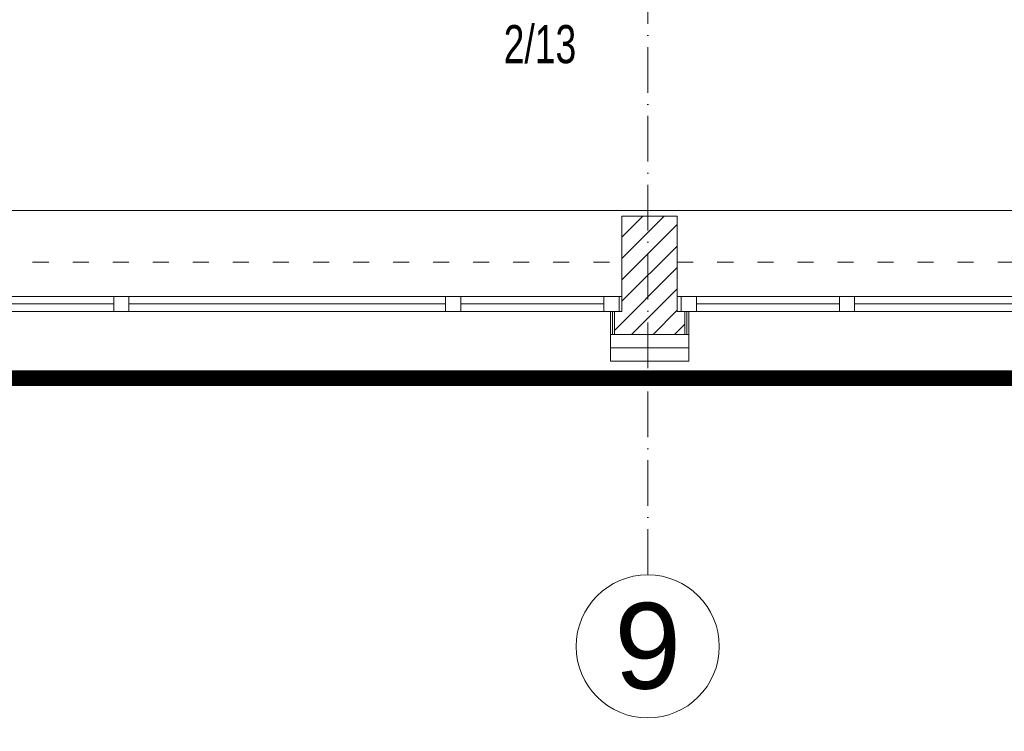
# Model space of a CAD drawing. Header units: millimetres. Extents: x 167773 to 185035, y -114105 to -66770.
# Tile 31 of 114: x 174283 to 174799, y -97294 to -96921. Entities that reach past the tile are written whole.
import ezdxf
from ezdxf.enums import TextEntityAlignment as Align

# ---------------------------------------------------------------- set-up
doc = ezdxf.new("R2010")
doc.units = ezdxf.units.MM
for name, pattern in [('ACAD_ISO03W100', [30, 12, -18]), ('ACAD_ISO10W100', [18, 12, -3, 0, -3]), ('DASHED', [0.75, 0.5, -0.25])]:
    doc.linetypes.add(name, pattern=pattern)
doc.layers.add('!zakres', color=7, linetype='ACAD_ISO03W100', lineweight=60, true_color=0x8a14ff)
for name, color, linetype, lineweight in [('a-osie', 20, 'ACAD_ISO10W100', 9), ('b-izolacja', 8, 'BATTING', 9), ('b-okna', 6, 'Continuous', 9), ('b-przerywana1', 9, 'ACAD_ISO03W100', 9), ('b-widokowa', 7, 'Continuous', 9), ('b-ściany', 2, 'Continuous', 9), ('EL_Linia SSP', 240, 'Continuous', 35), ('h-hatch', 8, 'Continuous', 9)]:
    doc.layers.add(name, color=color, linetype=linetype, lineweight=lineweight)
doc.styles.add('Arial', font='arial.ttf')
doc.styles.add('PPAB_100', font='arial.ttf', dxfattribs={"height": 18})
doc.linetypes.add('BATTING', pattern='A,0.0001,-0.1,[134,ltypeshp.shx,S=0.1,R=0,X=-0.1,Y=0],-0.2,[134,ltypeshp.shx,S=0.1,R=180,X=0.1,Y=0],-0.1', length=0.4001)

# ---------------------------------------------------------------- blocks, each defined once
blk = doc.blocks.new('okno_')
at = {"layer": 'b-okna'}
for p, q in [((-166, -4), (-91, -4)), ((-83, -4), (83, -4)), ((91, -4), (166, -4))]:
    blk.add_line(p, q, dxfattribs=at)
for points in [[(-174, -8), (174, -8), (174, 0), (-174, 0)], [(-174, 0), (-166, 0), (-166, -8), (-174, -8)], [(-83, 0), (-91, 0), (-91, -8), (-83, -8)], [(83, 0), (91, 0), (91, -8), (83, -8)], [(166, 0), (174, 0), (174, -8), (166, -8)]]:
    blk.add_lwpolyline(points, close=True, dxfattribs=at)

msp = doc.modelspace()

# ---------------------------------------------------------------- hatches: boundary and pattern name
at = {"layer": 'h-hatch'}
h = msp.add_hatch(dxfattribs=at)
h.set_pattern_fill('ANSI31', color=256, scale=2.5, style=0)
h.set_pattern_definition([(45, (15000, 0), (-5.61266008, 5.61266008), [])])
h.paths.add_polyline_path([(174627.44, -97023.89), (174598.44, -97023.89), (174598.44, -97073.89), (174594.44, -97073.89), (174594.44, -97085.89), (174631.44, -97085.89), (174631.44, -97073.89), (174629.44, -97073.89), (174627.44, -97073.89)])

# ---------------------------------------------------------------- linework, layer by layer
at = {"layer": '!zakres', "linetype": 'DASHED', "ltscale": 60, "const_width": 8, "flags": 128}
msp.add_lwpolyline([(173461.44, -95696.39), (173461.44, -96122.89), (176925.44, -96122.89), (176925.44, -96135.89), (176933.34, -96135.89), (177842.49, -92664.89), (177043.67, -92664.89), (177043.67, -92678.89), (176845.67, -92678.89), (176845.67, -92312.89), (176962.2, -92312.89), (177065.89, -91184.89), (176998.52, -91184.89), (176866.54, -90353.88), (178159.56, -90119.18), (178172.68, -90191.43), (177992.67, -90224.1), (177992.67, -91112.89), (178170.82, -91112.89), (178170.82, -91184.89), (178027.67, -91184.89), (178027.67, -92300.89), (178926.33, -92300.89), (179123.05, -91184.89), (179078.47, -91184.89), (178946.61, -90354.6), (180246.98, -90118.56), (180260.2, -90191.37), (180076.67, -90224.68), (180076.67, -91111.89), (180258.88, -91111.89), (180258.88, -91184.89), (180085.67, -91184.89), (180085.67, -92314.89), (181098.67, -92314.89), (181098.67, -93814.89), (181288.67, -93814.89), (181288.67, -93889.89), (181113.67, -93889.89), (181113.67, -94778.31), (181290.04, -94811.99), (181276.16, -94884.68), (179972.98, -94635.84), (180113.6, -93814.89), (180166.12, -93814.89), (180023.27, -92689.89), (179115.67, -92689.89), (179115.67, -93812.89), (179291.33, -93812.89), (179291.33, -93886.89), (179100.67, -93886.89), (179100.67, -94775.54), (179292.69, -94812.05), (179278.87, -94884.75), (178061.44, -94653.27), (178061.44, -94643.09), (178059.44, -94642.71), (178059.44, -96122.89), (179277.44, -96122.89), (179277.44, -96164.89), (179411.44, -96164.89), (179411.44, -97068.89), (179277.44, -97068.89), (179277.44, -97108.89), (178099.44, -97108.89), (178099.44, -97210.89), (178144.26, -97210.89), (178280.15, -98045.78), (178207.11, -98057.66), (178139.11, -97639.89), (177334.44, -97639.89), (177334.44, -97850.89), (175761.44, -97850.89), (175761.44, -98202.89), (175682.44, -98202.89), (175682.44, -97194.89), (175737.44, -97194.89), (175737.44, -97108.89), (170991.94, -97108.89), (170991.94, -97149.89), (170858.44, -97149.89), (170858.44, -96661.39), (170985.44, -96661.39), (170985.44, -96196.89), (170958.44, -96196.89), (170958.44, -96122.89), (171260.44, -96122.89), (171260.44, -96010.89), (171512.44, -96010.89), (171512.44, -96122.89), (173097.44, -96122.89), (173097.44, -95696.39), (173462.44, -95696.39)], dxfattribs=at)
at = {"layer": 'a-osie', "ltscale": 2}
msp.add_line((174611.94, -97211.89), (174611.94, -96011.89), dxfattribs=at)
at = {"layer": 'a-osie', "linetype": 'Continuous'}
msp.add_circle((174611.94, -97249.39), 37.5, dxfattribs=at)
at = {"layer": 'b-izolacja', "ltscale": 2}
for p, q in [((174593.44, -97073.89), (174593.44, -97085.89)), ((174632.44, -97073.89), (174632.44, -97085.89))]:
    msp.add_line(p, q, dxfattribs=at)
at = {"layer": 'b-izolacja', "ltscale": 16}
msp.add_line((174592.44, -97092.89), (174633.44, -97092.89), dxfattribs=at)
at = {"layer": 'b-okna'}
for p, q in [((174247.44, -97065.89), (174598.44, -97065.89)), ((174627.44, -97065.89), (174979.44, -97065.89)), ((174253.44, -97073.89), (174592.44, -97073.89)), ((174633.44, -97073.89), (174973.44, -97073.89))]:
    msp.add_line(p, q, dxfattribs=at)
at = {"layer": 'b-przerywana1', "ltscale": 0.7}
for p, q in [((174247.44, -97047.89), (174598.44, -97047.89)), ((174627.44, -97047.89), (174979.44, -97047.89))]:
    msp.add_line(p, q, dxfattribs=at)
at = {"layer": 'b-widokowa'}
for p, q in [((173487.44, -97020.89), (175747.44, -97020.89)), ((174594.44, -97073.89), (174594.44, -97085.89)), ((174631.44, -97073.89), (174631.44, -97085.89)), ((174592.44, -97085.89), (174633.44, -97085.89)), ((175741.44, -97104.89), (173452.44, -97104.89))]:
    msp.add_line(p, q, dxfattribs=at)
at = {"layer": 'b-ściany'}
for p, q in [((174598.44, -97023.89), (174598.44, -97073.89)), ((174598.44, -97023.89), (174627.44, -97023.89)), ((174627.44, -97023.89), (174627.44, -97073.89)), ((174592.44, -97073.89), (174598.44, -97073.89)), ((174592.44, -97073.89), (174592.44, -97099.89)), ((174633.44, -97073.89), (174627.44, -97073.89)), ((174633.44, -97073.89), (174633.44, -97099.89)), ((174633.44, -97099.89), (174592.44, -97099.89))]:
    msp.add_line(p, q, dxfattribs=at)

# ---------------------------------------------------------------- block references
at = {"layer": 'b-okna'}
for p in [(174422.94, -97065.89), (174803.44, -97065.89)]:
    msp.add_blockref('okno_', p, dxfattribs=at)

# ---------------------------------------------------------------- texts
at = {"layer": 'a-osie', "linetype": 'ACAD_ISO10W100', "insert": (174611.94, -97249.39), "char_height": 45, "width": 4405.7835, "attachment_point": 5, "style": 'PPAB_100'}
msp.add_mtext('9', dxfattribs=at)
at = {"layer": 'EL_Linia SSP', "style": 'Arial', "width": 0.7}
msp.add_text('2/13', height=20, dxfattribs=at).set_placement((174555.44, -96943.68), align=Align.CENTER)

doc.saveas('drawing.dxf')
